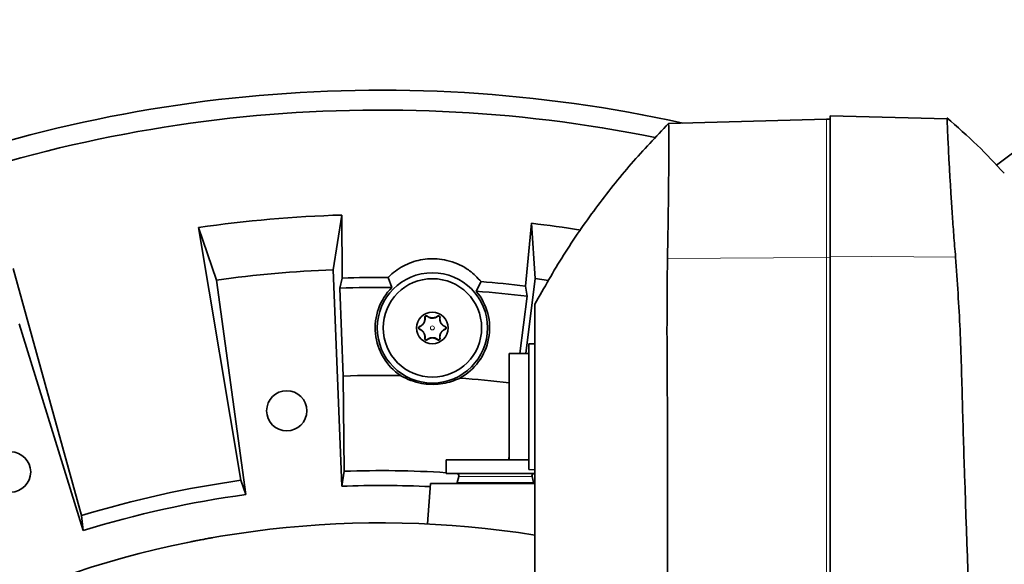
# Model space of a CAD drawing. Header units: millimetres. Extents: x 0 to 14900, y 0 to 10500.
# Tile 37 of 51: x 10900 to 11150, y 7009 to 7147. Entities that reach past the tile are written whole.
import ezdxf

# ---------------------------------------------------------------- set-up
doc = ezdxf.new("R2010")
doc.units = ezdxf.units.MM
doc.header["$LTSCALE"] = 25
doc.styles.add('SLDTEXTSTYLE0', font='TXT', dxfattribs={"width": 0.605})
doc.dimstyles.new('SLDDIMSTYLE2', dxfattribs={"dimtxt": 87.5, "dimasz": 87.5, "dimexe": 0, "dimexo": 0.0625, "dimgap": 21.875, "dimtad": 1, "dimdec": 1, "dimrnd": 1e-09, "dimzin": 12, "dimdsep": 46, "dimtxsty": 'SLDTEXTSTYLE0', "dimsah": 1, "dimcen": 0, "dimadec": 0, "dimazin": 3, "dimtfac": 1, "dimtofl": 0, "dimtmove": 0, "dimatfit": 3, "dimfxl": 1, "dimfrac": 2, "dimtolj": 1, "dimtzin": 12, "dimarcsym": 0})
doc.dimstyles.new('SLDDIMSTYLE3', dxfattribs={"dimtxt": 87.5, "dimasz": 87.5, "dimexe": 0, "dimexo": 0.0625, "dimgap": 21.875, "dimtad": 1, "dimdec": 4, "dimlfac": 25, "dimzin": 12, "dimdsep": 46, "dimtxsty": 'SLDTEXTSTYLE0', "dimsah": 1, "dimcen": 0.09, "dimadec": 1, "dimazin": 3, "dimtfac": 1, "dimtofl": 0, "dimtmove": 0, "dimatfit": 3, "dimfxl": 1, "dimfrac": 2, "dimtolj": 1, "dimtzin": 12, "dimarcsym": 0})

# ---------------------------------------------------------------- blocks, each defined once
blk = doc.blocks.new('_D_6')
at = {"color": 7, "linetype": 'Continuous', "lineweight": 0}
for q in [(12346.23, 7555.67), (10992.18, 6773.9)]:
    blk.add_line((11788.92, 7233.9), q, dxfattribs=at)
at = {"color": 7, "linetype": 'Continuous', "lineweight": 18}
blk.add_solid([(11788.92, 7233.9), (11870.95, 7266.83), (11858.45, 7288.48)], dxfattribs=at)
at = {"color": 7, "linetype": 'Continuous', "lineweight": 18, "insert": (12041.07, 7509.64), "char_height": 87.5, "attachment_point": 1, "rotation": 30, "style": 'SLDTEXTSTYLE0'}
blk.add_mtext('R920', dxfattribs=at)
blk = doc.blocks.new('_D_7')
at = {"color": 7, "linetype": 'Continuous', "lineweight": 0}
blk.add_line((12855.04, 8658.65), (10992.18, 6773.9), dxfattribs=at)
at = {"color": 7, "linetype": 'Continuous', "lineweight": 18}
blk.add_solid([(12855.04, 8658.65), (12784.64, 8605.2), (12802.42, 8587.63)], dxfattribs=at)
at = {"color": 7, "linetype": 'Continuous', "lineweight": 18, "insert": (11717.78, 7668.36), "char_height": 87.5, "attachment_point": 1, "rotation": 45.3346, "style": 'SLDTEXTSTYLE0'}
blk.add_mtext('R2650', dxfattribs=at)
blk = doc.blocks.new('_D_9')
at = {"color": 7, "linetype": 'Continuous', "lineweight": 0}
for p, q in [((8333.2, 7242.75), (8085.14, 7286.49)), ((12310.98, 6773.9), (13944.07, 6773.9))]:
    blk.add_line(p, q, dxfattribs=at)
at = {"color": 7, "linetype": 'Continuous', "lineweight": 18}
blk.add_arc((10992.18, 6773.9), 2914.39, 0, 170, dxfattribs=at)
for points in [[(8122.07, 7279.98), (8150.83, 7363.56), (8126.28, 7368.27)], [(13906.57, 6773.9), (13917.75, 6861.58), (13892.75, 6861.21)]]:
    blk.add_solid(points, dxfattribs=at)
at = {"color": 7, "linetype": 'Continuous', "lineweight": 18, "insert": (11132.17, 9800.4), "char_height": 87.5, "attachment_point": 1, "rotation": 355, "style": 'SLDTEXTSTYLE0'}
blk.add_mtext('170°', dxfattribs=at)

msp = doc.modelspace()

# ---------------------------------------------------------------- linework, layer by layer
at = {"color": 7, "linetype": 'Continuous', "lineweight": 35}
for p, q in [((11148.3329044, 7110.264032), (11179.9148487, 7133.902588)), ((11065.110138, 7120.8271507), (11105.1794306, 7121.876402)), ((11105.1794306, 7121.876402), (11106.1794306, 7121.902588)), ((11106.1794306, 7122.7978443), (11135.8845876, 7122.0199874)), ((11106.1794306, 7122.7978443), (11106.1794306, 7087.0867438)), ((10982.1689054, 7097.5754798), (10980.0088877, 7083.6635892)), ((10982.3132637, 7081.5632897), (10982.1689054, 7097.5754798)), ((10950.3756422, 7081.0710162), (10945.8326656, 7094.3964708)), ((10945.8326656, 7094.3964708), (10956.5562058, 7030.2007289)), ((11030.361814, 7095.471332), (11028.8224507, 7079.5326548)), ((11031.301111, 7081.4241224), (11030.361814, 7095.471332)), ((11106.1794306, 7087.0867438), (11106.1794306, 6826.6065)), ((10916.1487617, 7021.2426142), (10898.737297, 7083.9556789)), ((10980.0088877, 7083.6635892), (10982.1681776, 7028.7059922)), ((10957.7924434, 7026.5733918), (10950.3756422, 7081.0710162)), ((10981.6603716, 7079.0076116), (10982.3132637, 7081.5632897)), ((10994.9064703, 7079.1767095), (10993.9145174, 7081.7165547)), ((11028.8812662, 7062.402588), (11031.301111, 7081.4241224)), ((11031.301111, 7081.4241224), (11034.6896395, 7080.9740489)), ((10981.6603716, 7079.0076116), (10982.5376275, 7056.6799572)), ((11017.5278539, 7080.675967), (11016.3163294, 7078.2332242)), ((11028.8224507, 7079.5326548), (11029.2501163, 7076.9297984)), ((11027.4020217, 7062.402588), (11029.2501163, 7076.9297984)), ((10900.2515423, 7069.9587707), (10916.561329, 7017.4326738)), ((11031.1794306, 7064.902588), (11029.6794306, 7064.8239763)), ((11029.6794306, 7064.8239763), (11029.6794306, 7032.9811996)), ((11029.6794306, 7062.402588), (11024.6794306, 7062.402588)), ((11024.6794306, 7062.402588), (11024.6794306, 7035.402588)), ((10982.7557534, 7032.4928923), (10982.5376275, 7056.6799572)), ((11024.6794306, 7036.6363384), (11024.5602711, 7035.402588)), ((11008.6794306, 7035.402588), (11008.6794306, 7031.902588)), ((11008.6794306, 7035.402588), (11024.6794306, 7035.402588)), ((11024.6794306, 7035.402588), (11029.6794306, 7035.402588)), ((10982.7557534, 7032.4928923), (10982.1681776, 7028.7059922)), ((11008.6794306, 7031.902588), (11031.321026, 7031.902588)), ((11011.8862788, 7031.1472965), (11011.4862454, 7029.6543518)), ((11029.6794306, 7032.9811996), (11031.1794306, 7032.902588)), ((11030.8726157, 7029.6543518), (11030.4725824, 7031.1472965)), ((10956.5562058, 7030.2007289), (10957.7924434, 7026.5733918)), ((11004.6794306, 7029.402588), (11003.9603886, 7019.1198082)), ((11031.2265837, 7029.402588), (11004.6794306, 7029.402588)), ((10916.1487617, 7021.2426142), (10916.561329, 7017.4326738))]:
    msp.add_line(p, q, dxfattribs=at)
at = {"color": 8, "linetype": 'Continuous', "lineweight": 18}
for p, q in [((11105.1794306, 7121.876402), (11105.1794306, 7086.8247974)), ((11064.8479215, 7086.5245657), (11105.1794306, 7086.8247974)), ((11105.1794306, 7086.8247974), (11106.1794306, 7086.8322415)), ((11105.1794306, 7086.8247974), (11105.1794306, 6826.3445537)), ((11106.1794306, 7087.0867438), (11137.9854441, 7086.8499767)), ((11003.3038213, 7071.5411334), (11003.2397151, 7071.5320507)), ((11003.8321878, 7071.846186), (11003.8721068, 7071.8971622)), ((11006.5266733, 7071.846186), (11006.4867544, 7071.8971622)), ((11007.0550399, 7071.5411334), (11007.119146, 7071.5320507)), ((11001.9565785, 7069.2076406), (11001.9323914, 7069.2676995)), ((11001.9565785, 7068.5975354), (11001.9323914, 7068.5374765)), ((11008.4022826, 7069.2076406), (11008.4264698, 7069.2676995)), ((11008.4022826, 7068.5975354), (11008.4264698, 7068.5374765)), ((11003.3038213, 7066.2640425), (11003.2397151, 7066.2731253)), ((11003.8321878, 7065.9589899), (11003.8721068, 7065.9080138)), ((11006.5266733, 7065.9589899), (11006.4867544, 7065.9080138)), ((11007.0550399, 7066.2640425), (11007.119146, 7066.2731253)), ((11011.8862788, 7031.1472965), (11030.4725824, 7031.1472965)), ((11011.4862454, 7029.6543518), (11030.8726157, 7029.6543518))]:
    msp.add_line(p, q, dxfattribs=at)
at = {"color": 7, "linetype": 'Continuous', "lineweight": 35}
for centre, radius in [((11005.1794306, 7068.902588), 14), ((11005.1794306, 7068.902588), 12.5), ((11005.1794306, 7068.902588), 4), ((10968.2116013, 7047.8561299), 5.1), ((10898.1238912, 7032.3180587), 5.1)]:
    msp.add_circle(centre, radius, dxfattribs=at)
at = {"color": 8, "linetype": 'Continuous', "lineweight": 18}
msp.add_circle((11005.1794306, 7068.902588), 0.5, dxfattribs=at)
at = {"color": 7, "linetype": 'Continuous', "lineweight": 18}
for radius in [2650, 920]:
    msp.add_arc((10992.1794306, 6773.902588), radius, 190, 170, dxfattribs=at)
at = {"color": 7, "linetype": 'Continuous', "lineweight": 35}
for centre, radius, start, end in [((10992.1794306, 6773.902588), 355.3711066, 77.554426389, 113.552058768), ((10992.1794306, 6773.902588), 350.3352259, 78.55096978, 114.029950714), ((10992.1794306, 6773.902588), 323.8276572, 91.771473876, 98.228526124), ((10992.1794306, 6773.902588), 323.8276572, 81.003281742, 83.228526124), ((10992.1794306, 6773.902588), 310, 92.25, 97.75), ((10992.1794306, 6773.902588), 307.8188569, 89.677038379, 91.836750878), ((10992.1794306, 6773.902588), 305.2863017, 89.488185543, 91.974595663), ((11005.1794306, 7068.902588), 14.5289809, 134.996761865, 236.402039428), ((11005.1794306, 7068.902588), 14.5289809, 298.551428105, 39.956705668), ((10992.1794306, 6773.902588), 305.2863017, 83.025404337, 85.46528199), ((10992.1794306, 6773.902588), 307.8188569, 83.163249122, 85.276429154), ((10992.1794306, 6773.902588), 282.9416988, 88.995503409, 91.952846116), ((10992.1794306, 6773.902588), 282.9416988, 83.404181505, 85.957964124), ((10992.1794306, 6773.902588), 258.7619586, 86.344044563, 92.087077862), ((11011.3067233, 7031.302588), 0.6, 345, 90), ((11031.0521379, 7031.302588), 0.6, 90, 195), ((10992.1794306, 6773.902588), 258.7619586, 97.912922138, 107.087077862), ((10992.1794306, 6773.902588), 255, 87.202901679, 92.25), ((11011.6794306, 7029.602588), 0.2, 165, 270), ((11030.6794306, 7029.602588), 0.2, 270, 15), ((10992.1794306, 6773.902588), 255, 97.75, 107.25), ((10992.1794306, 6773.902588), 245.5, 80.852896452, 112.38532819)]:
    msp.add_arc(centre, radius, start, end, dxfattribs=at)
for points, knots in [([(11065.1223201, 7120.8144433), (11061.918994, 7117.4527261), (11055.3921537, 7110.6031607), (11046.5388579, 7099.3881062), (11038.288699, 7087.5019835), (11033.550217, 7079.1042125), (11031.1794306, 7074.902588)], [0, 0, 0, 0, 0.2430723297, 0.4952646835, 0.7474677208, 1, 1, 1, 1]), ([(11065.110138, 7120.8271507), (11065.1296933, 7120.69358), (11065.168804, 7120.4264382), (11065.1934274, 7118.3335357), (11065.1981473, 7115.025307), (11065.1791685, 7110.5195792), (11065.1367571, 7104.9343263), (11065.0678892, 7098.8717904), (11064.9791751, 7092.6781609), (11064.8916727, 7088.575761), (11064.8479215, 7086.5245657)], [0, 0, 0, 0, 0.1314265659, 0.26285342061, 0.39427942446, 0.52570550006, 0.6571404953, 0.78857533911, 0.89428791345, 1, 1, 1, 1]), ([(11150.3488457, 7108.1701525), (11148.1036906, 7110.5820963), (11143.4973059, 7115.5306814), (11138.4030539, 7119.975862), (11135.7917438, 7122.2544585)], [0, 0, 0, 0, 0.4874006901, 1, 1, 1, 1]), ([(11137.9854441, 7086.8499767), (11137.8290679, 7088.752124), (11137.5157144, 7092.5637297), (11137.1369107, 7097.9330362), (11136.8204755, 7102.8041642), (11136.5614107, 7107.1061523), (11136.3508618, 7110.8522102), (11136.1790717, 7114.1285197), (11136.0451153, 7116.8736091), (11135.9473281, 7119.075626), (11135.8857807, 7120.7317886), (11135.8569026, 7121.8116621), (11135.8753593, 7121.9505457), (11135.8845876, 7122.0199874)], [0, 0, 0, 0, 0.0956940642, 0.1917559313, 0.2874506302, 0.3747697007, 0.462367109, 0.549685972, 0.6370086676, 0.724609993, 0.8119325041, 0.9059664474, 1, 1, 1, 1]), ([(11017.5278539, 7080.675967), (11016.6099265, 7081.6467048), (11015.0661997, 7083.2792457), (11012.2306422, 7084.9449651), (11009.6337888, 7085.9445248), (11007.0333436, 7086.4428189), (11004.554668, 7086.5182218), (11002.1721614, 7086.2359174), (10999.8868453, 7085.6000596), (10997.7221482, 7084.643644), (10995.7378038, 7083.3792801), (10994.5208692, 7082.3301541), (10993.9479092, 7081.7503456), (10993.9145174, 7081.7165547)], [0, 0, 0, 0, 0.1557395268, 0.2619153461, 0.3680183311, 0.4631649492, 0.5506174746, 0.6380796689, 0.7253659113, 0.8126850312, 0.9035104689, 0.9943766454, 1, 1, 1, 1]), ([(11064.8479215, 7086.5245657), (11064.7884795, 7080.1931905), (11064.6695881, 7067.5296671), (11064.9341394, 7042.2064782), (11064.7698154, 6997.891323), (11064.8704572, 6923.7281419), (11064.8501621, 6862.2265938), (11064.8382222, 6826.0442498)], [0, 0, 0, 0, 0.0729156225, 0.145840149, 0.2916788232, 0.5832833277, 1, 1, 1, 1]), ([(11144.6838828, 6826.3198691), (11144.549318, 6851.306352), (11144.2801896, 6901.2790822), (11142.5607172, 6969.690741), (11140.6373612, 7019.2506129), (11139.6930268, 7049.9868549), (11139.2605632, 7068.4350378), (11138.4104213, 7080.7125666), (11137.9854441, 7086.8499767)], [0, 0, 0, 0, 0.2876477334, 0.5752927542, 0.787631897, 0.8584324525, 0.9292318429, 1, 1, 1, 1]), ([(11031.1794306, 7074.902588), (11031.1794306, 7074.8869627), (11031.1794306, 7074.8550715), (11031.1794306, 7075.0602946), (11031.1794306, 7074.609428), (11031.1794306, 7073.4240436), (11031.1794306, 7071.2528599), (11031.1794306, 7067.8781252), (11031.1794306, 7063.5317469), (11031.1794306, 7058.4142674), (11031.1794306, 7052.5966399), (11031.1794306, 7031.5546984), (11031.1794306, 6977.8888911), (11031.1794306, 6913.7433122), (11031.1794306, 6859.7422517), (11031.1794306, 6836.5147578), (11031.1794306, 6823.2289668), (11031.1794306, 6812.660578), (11031.1794306, 6801.1973084), (11031.1794306, 6788.7762373), (11031.1794306, 6776.0989427), (11031.1794306, 6763.4340496), (11031.1794306, 6750.9349934), (11031.1794306, 6738.6272121), (11031.1794306, 6726.4230498), (11031.1794306, 6714.5914369), (11031.1794306, 6703.2696093), (11031.1794306, 6692.4678453), (11031.1794306, 6682.1187392), (11031.1794306, 6672.4553495), (11031.1794306, 6663.5765828), (11031.1794306, 6655.4894259), (11031.1794306, 6648.150399), (11031.1794306, 6641.7391837), (11031.1794306, 6636.3146141), (11031.1794306, 6631.861279), (11031.1794306, 6628.3625869), (11031.1794306, 6625.9563067), (11031.1794306, 6624.5897777), (11031.1794306, 6624.5166888), (11031.1794306, 6624.48394)], [0, 0, 0, 0, 0.0165413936, 0.0337610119, 0.0424078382, 0.0511979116, 0.0624911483, 0.0741115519, 0.0854047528, 0.0970246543, 0.1083221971, 0.1199473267, 0.2105582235, 0.391780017, 0.4624319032, 0.4977578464, 0.5154208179, 0.5330838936, 0.5541456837, 0.5753534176, 0.597022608, 0.6188515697, 0.6399133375, 0.661121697, 0.6827913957, 0.704620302, 0.7256711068, 0.7468676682, 0.7685248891, 0.7903415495, 0.8114050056, 0.8326151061, 0.8542867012, 0.8761175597, 0.8971676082, 0.9183633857, 0.9400197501, 0.9618355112, 0.9828997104, 1, 1, 1, 1]), ([(11003.2397151, 7071.5320507), (11003.2469977, 7071.4740211), (11003.2616043, 7071.3576302), (11003.2650265, 7071.1728397), (11003.2544088, 7071.0112309), (11003.2354152, 7070.8760119), (11003.2115414, 7070.7512483), (11003.1723767, 7070.6009822), (11003.1203676, 7070.4548158), (11003.0693103, 7070.3376271), (11003.0263782, 7070.2502345), (11002.9783269, 7070.1630595), (11002.9130904, 7070.0571032), (11002.8271295, 7069.9360338), (11002.7283283, 7069.8184811), (11002.6339949, 7069.7207315), (11002.5463278, 7069.6397372), (11002.4562384, 7069.5654491), (11002.3600636, 7069.4946185), (11002.2583331, 7069.428504), (11002.1148881, 7069.3460496), (11002.0055445, 7069.2991058), (11001.9323914, 7069.2676995)], [0, 0, 0, 0, 0.0715706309, 0.1435505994, 0.2172613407, 0.2545180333, 0.2919250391, 0.3514415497, 0.4121427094, 0.4418710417, 0.4718435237, 0.5026470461, 0.5337582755, 0.5868010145, 0.6411743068, 0.6818864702, 0.7229296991, 0.7647937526, 0.8068631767, 0.8547536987, 0.9028272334, 1, 1, 1, 1]), ([(11003.3038213, 7071.5411334), (11003.3114319, 7071.4781146), (11003.326709, 7071.3516142), (11003.3284407, 7071.1546341), (11003.3127825, 7070.9517281), (11003.2741165, 7070.7317043), (11003.2184016, 7070.5384919), (11003.1549233, 7070.3754148), (11003.0992654, 7070.2548737), (11003.0361815, 7070.137736), (11002.9662806, 7070.0249731), (11002.8890072, 7069.9158849), (11002.8017824, 7069.8076115), (11002.7045546, 7069.7018594), (11002.5971709, 7069.5999677), (11002.4836073, 7069.5059502), (11002.3405507, 7069.4033008), (11002.1659302, 7069.2982082), (11002.0266239, 7069.2379429), (11001.9565785, 7069.2076406)], [0, 0, 0, 0, 0.0695628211, 0.1396365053, 0.2115855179, 0.2843413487, 0.3701109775, 0.4135744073, 0.4576483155, 0.5004904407, 0.5436769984, 0.5873885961, 0.6317988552, 0.681395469, 0.7313832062, 0.7824454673, 0.8338166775, 0.9164404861, 1, 1, 1, 1]), ([(11003.8721068, 7071.8971622), (11003.852661, 7071.9110669), (11003.8132513, 7071.9392469), (11003.7481735, 7071.9655776), (11003.6836245, 7071.9799964), (11003.6265458, 7071.9838312), (11003.5702349, 7071.9794241), (11003.5172046, 7071.967873), (11003.4643929, 7071.9482748), (11003.4165138, 7071.9221337), (11003.3741605, 7071.8908031), (11003.3383868, 7071.8565209), (11003.3076, 7071.8185338), (11003.2790597, 7071.7728493), (11003.2554132, 7071.7190926), (11003.2395601, 7071.6573181), (11003.2332869, 7071.5939124), (11003.2375581, 7071.5528089), (11003.2397151, 7071.5320507)], [0, 0, 0, 0, 0.0885861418, 0.1795326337, 0.2423999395, 0.306789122, 0.3587859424, 0.4121874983, 0.4642474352, 0.5182091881, 0.56475533, 0.6126162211, 0.6601364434, 0.7087086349, 0.7766638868, 0.8465726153, 0.922515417, 1, 1, 1, 1]), ([(11003.8321878, 7071.846186), (11003.8163183, 7071.8574671), (11003.7843144, 7071.8802175), (11003.7271842, 7071.9037465), (11003.6672585, 7071.916564), (11003.6060635, 7071.9178811), (11003.5497749, 7071.9089454), (11003.4969774, 7071.8908848), (11003.4512462, 7071.8664212), (11003.4105634, 7071.835625), (11003.3762986, 7071.8004791), (11003.3477102, 7071.7607165), (11003.3252241, 7071.7171615), (11003.3094638, 7071.6702336), (11003.2983873, 7071.6105195), (11003.301736, 7071.5677598), (11003.3038213, 7071.5411334)], [0, 0, 0, 0, 0.0794047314, 0.1601346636, 0.2437650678, 0.3159148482, 0.3907637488, 0.4542619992, 0.5198766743, 0.5792442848, 0.6403150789, 0.7002182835, 0.7616470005, 0.8258370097, 0.8915493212, 1, 1, 1, 1]), ([(11006.5266733, 7071.846186), (11006.3217956, 7071.712434), (11005.9802474, 7071.4894582), (11005.3644378, 7071.3633554), (11004.8286793, 7071.3859119), (11004.2916665, 7071.5366427), (11003.9991259, 7071.7337225), (11003.8321878, 7071.846186)], [0, 0, 0, 0, 0.26399829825, 0.44010726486, 0.61703614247, 0.78146194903, 1, 1, 1, 1]), ([(11006.4867544, 7071.8971622), (11006.3147274, 7071.7799614), (11006.0527668, 7071.6014894), (11005.5868526, 7071.4687424), (11005.2073911, 7071.4290438), (11004.808891, 7071.4600129), (11004.3197214, 7071.5927435), (11004.0462779, 7071.7787099), (11003.8721068, 7071.8971622)], [0, 0, 0, 0, 0.24980736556, 0.38040379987, 0.49160505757, 0.60309321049, 0.7471883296, 1, 1, 1, 1]), ([(11007.119146, 7071.5320507), (11007.1214976, 7071.5565428), (11007.1262678, 7071.6062253), (11007.1156966, 7071.677258), (11007.0949361, 7071.7408347), (11007.0692817, 7071.7916572), (11007.0369726, 7071.8376899), (11007.0002032, 7071.8773263), (11006.9567105, 7071.9126866), (11006.9101173, 7071.9405538), (11006.8618508, 7071.9611032), (11006.8142559, 7071.9745671), (11006.7659424, 7071.9818804), (11006.7119722, 7071.9833631), (11006.653451, 7071.9764873), (11006.5926064, 7071.9589359), (11006.5357534, 7071.9327599), (11006.5031901, 7071.9091027), (11006.4867544, 7071.8971622)], [0, 0, 0, 0, 0.0911364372, 0.1848714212, 0.2471605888, 0.3109607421, 0.3626486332, 0.4157365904, 0.4674855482, 0.5211098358, 0.5675724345, 0.6153354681, 0.662988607, 0.7116910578, 0.7801179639, 0.8505111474, 0.9245485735, 1, 1, 1, 1]), ([(11007.0550399, 7071.5411334), (11007.0567546, 7071.5581359), (11007.0602228, 7071.5925262), (11007.0547741, 7071.6471162), (11007.0397362, 7071.7035775), (11007.0140455, 7071.7570527), (11006.9794442, 7071.8047742), (11006.9399802, 7071.8430817), (11006.8956683, 7071.8736963), (11006.8500767, 7071.8956017), (11006.8022429, 7071.9101246), (11006.7539923, 7071.9172449), (11006.7050835, 7071.9171366), (11006.6561279, 7071.9097437), (11006.6081957, 7071.8947146), (11006.5641146, 7071.8734665), (11006.5386788, 7071.8549335), (11006.5266733, 7071.846186)], [0, 0, 0, 0, 0.0697615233, 0.1411043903, 0.2177353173, 0.2971109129, 0.3657565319, 0.4368866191, 0.4983744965, 0.5618064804, 0.6208627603, 0.6815370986, 0.7425290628, 0.8050279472, 0.8713837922, 0.9392940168, 1, 1, 1, 1]), ([(11008.4022826, 7069.2076406), (11008.3444694, 7069.2322996), (11008.2284273, 7069.281795), (11008.0586185, 7069.3775551), (11007.8923268, 7069.4909093), (11007.7537967, 7069.6062468), (11007.6422581, 7069.7148068), (11007.5550617, 7069.8103117), (11007.4720322, 7069.9130352), (11007.3694026, 7070.0572894), (11007.279499, 7070.21214), (11007.2048121, 7070.3733105), (11007.1422818, 7070.5334955), (11007.083907, 7070.7336712), (11007.0481638, 7070.9396612), (11007.033374, 7071.1141804), (11007.0308777, 7071.2576738), (11007.0371469, 7071.4004823), (11007.0490676, 7071.4941866), (11007.0550399, 7071.5411334)], [0, 0, 0, 0, 0.0688863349, 0.1382680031, 0.2094618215, 0.2814320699, 0.3243232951, 0.3674592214, 0.4110194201, 0.4551901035, 0.5414507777, 0.5851512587, 0.6296750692, 0.7117031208, 0.7945752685, 0.8453405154, 0.896357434, 0.9480741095, 1, 1, 1, 1]), ([(11008.4264698, 7069.2676995), (11008.3798658, 7069.2871614), (11008.2864654, 7069.3261656), (11008.1468629, 7069.4001386), (11008.0072725, 7069.4874272), (11007.8677783, 7069.5913195), (11007.7526831, 7069.6932525), (11007.661974, 7069.785517), (11007.5801187, 7069.877055), (11007.4864796, 7069.9964174), (11007.3881126, 7070.1466169), (11007.3019731, 7070.3070172), (11007.2402149, 7070.4505021), (11007.1966036, 7070.5745539), (11007.1661275, 7070.6780655), (11007.1414186, 7070.7811231), (11007.1179239, 7070.9065568), (11007.1004592, 7071.0521735), (11007.0940051, 7071.216242), (11007.0992775, 7071.376871), (11007.1125127, 7071.4802422), (11007.119146, 7071.5320507)], [0, 0, 0, 0, 0.0618761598, 0.1240077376, 0.187142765, 0.2507589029, 0.3153385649, 0.3481464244, 0.3811487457, 0.4359266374, 0.4922077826, 0.5470402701, 0.6035683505, 0.639041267, 0.6748023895, 0.7113046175, 0.7480000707, 0.8099144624, 0.8723482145, 0.9360223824, 1, 1, 1, 1]), ([(11001.9323914, 7069.2676995), (11001.9124833, 7069.258758), (11001.8722376, 7069.2406822), (11001.8195838, 7069.2017086), (11001.7746517, 7069.1561077), (11001.7407914, 7069.108956), (11001.7145937, 7069.0580822), (11001.6963981, 7069.0062794), (11001.6853153, 7068.9501988), (11001.6826431, 7068.8949252), (11001.6874819, 7068.8417767), (11001.6983179, 7068.7931392), (11001.7149119, 7068.7470131), (11001.7390519, 7068.6992337), (11001.7724138, 7068.6515664), (11001.8178, 7068.6049394), (11001.8714665, 7068.5649264), (11001.9119233, 7068.5466984), (11001.9323914, 7068.5374765)], [0, 0, 0, 0, 0.0809781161, 0.1637032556, 0.2283247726, 0.2945023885, 0.3474451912, 0.4018071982, 0.4548191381, 0.5098124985, 0.5566451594, 0.6048368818, 0.6520065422, 0.700236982, 0.7668698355, 0.8354203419, 0.9167351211, 1, 1, 1, 1]), ([(11001.9565785, 7069.2076406), (11001.9361615, 7069.1981162), (11001.8979463, 7069.1802891), (11001.8477705, 7069.1393364), (11001.8081721, 7069.0930771), (11001.7779764, 7069.0403207), (11001.758985, 7068.9870134), (11001.7495405, 7068.9324236), (11001.7489857, 7068.8808432), (11001.7563343, 7068.8305859), (11001.770574, 7068.7837029), (11001.791596, 7068.7395123), (11001.8189475, 7068.6987417), (11001.8525483, 7068.6622174), (11001.8977446, 7068.6252379), (11001.934517, 7068.6079233), (11001.9565785, 7068.5975354)], [0, 0, 0, 0, 0.0917187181, 0.1716730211, 0.2545026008, 0.3259360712, 0.4000273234, 0.4630813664, 0.5282154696, 0.5874794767, 0.6484276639, 0.708513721, 0.7701201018, 0.8347151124, 0.9008374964, 1, 1, 1, 1]), ([(11001.9323914, 7068.5374765), (11001.9789954, 7068.5180146), (11002.0723958, 7068.4790104), (11002.2119982, 7068.4050373), (11002.3515887, 7068.3177487), (11002.4910828, 7068.2138564), (11002.606178, 7068.1119234), (11002.6968872, 7068.0196589), (11002.7787424, 7067.9281209), (11002.8723815, 7067.8087585), (11002.9707486, 7067.6585591), (11003.056888, 7067.4981587), (11003.1186462, 7067.3546738), (11003.1622575, 7067.2306221), (11003.1927336, 7067.1271104), (11003.2174425, 7067.0240528), (11003.2409372, 7066.8986191), (11003.2584019, 7066.7530024), (11003.2648561, 7066.588934), (11003.2595837, 7066.428305), (11003.2463485, 7066.3249337), (11003.2397151, 7066.2731253)], [0, 0, 0, 0, 0.0618761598, 0.1240077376, 0.187142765, 0.2507589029, 0.3153385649, 0.3481464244, 0.3811487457, 0.4359266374, 0.4922077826, 0.5470402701, 0.6035683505, 0.639041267, 0.6748023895, 0.7113046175, 0.7480000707, 0.8099144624, 0.8723482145, 0.9360223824, 1, 1, 1, 1]), ([(11001.9565785, 7068.5975354), (11002.0143917, 7068.5728763), (11002.1304339, 7068.5233809), (11002.3002426, 7068.4276208), (11002.4665343, 7068.3142666), (11002.6050645, 7068.1989291), (11002.716603, 7068.0903692), (11002.8037994, 7067.9948642), (11002.886829, 7067.8921408), (11002.9894585, 7067.7478866), (11003.0793622, 7067.5930359), (11003.1540491, 7067.4318654), (11003.2165794, 7067.2716805), (11003.2749542, 7067.0715048), (11003.3106973, 7066.8655148), (11003.3254872, 7066.6909956), (11003.3279835, 7066.5475021), (11003.3217142, 7066.4046937), (11003.3097936, 7066.3109893), (11003.3038213, 7066.2640425)], [0, 0, 0, 0, 0.0688863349, 0.1382680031, 0.2094618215, 0.2814320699, 0.3243232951, 0.3674592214, 0.4110194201, 0.4551901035, 0.5414507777, 0.5851512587, 0.6296750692, 0.7117031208, 0.7945752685, 0.8453405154, 0.896357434, 0.9480741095, 1, 1, 1, 1]), ([(11007.0550399, 7066.2640425), (11007.0474291, 7066.3270609), (11007.0321516, 7066.4535605), (11007.0304226, 7066.6505468), (11007.0460706, 7066.8534285), (11007.0775598, 7067.0325047), (11007.11658, 7067.1839348), (11007.1561094, 7067.3068761), (11007.2039442, 7067.4297727), (11007.2779608, 7067.5901075), (11007.3674365, 7067.7447306), (11007.4698506, 7067.8892816), (11007.5570798, 7067.9975673), (11007.6543063, 7068.1033157), (11007.7616903, 7068.2052084), (11007.8752538, 7068.2992256), (11008.0183104, 7068.4018752), (11008.1929309, 7068.5069677), (11008.3322373, 7068.567233), (11008.4022826, 7068.5975354)], [0, 0, 0, 0, 0.0695644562, 0.1396397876, 0.2115904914, 0.2843480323, 0.3271425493, 0.3701823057, 0.4136467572, 0.4577217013, 0.5436662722, 0.5873788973, 0.6317902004, 0.68138798, 0.7313768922, 0.7824403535, 0.8338127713, 0.916438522, 1, 1, 1, 1]), ([(11007.119146, 7066.2731253), (11007.1118635, 7066.3311548), (11007.0972568, 7066.4475458), (11007.0938347, 7066.6323363), (11007.1044523, 7066.793945), (11007.1234459, 7066.9291641), (11007.1473198, 7067.0539277), (11007.1864844, 7067.2041937), (11007.2384936, 7067.3503601), (11007.2895509, 7067.4675488), (11007.3324829, 7067.5549414), (11007.3805343, 7067.6421164), (11007.4457708, 7067.7480727), (11007.5317316, 7067.8691422), (11007.6305329, 7067.9866949), (11007.7248662, 7068.0844444), (11007.8125333, 7068.1654388), (11007.9026228, 7068.2397268), (11007.9987976, 7068.3105575), (11008.100528, 7068.3766719), (11008.2439731, 7068.4591264), (11008.3533167, 7068.5060701), (11008.4264698, 7068.5374765)], [0, 0, 0, 0, 0.0715706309, 0.1435505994, 0.2172613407, 0.2545180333, 0.2919250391, 0.3514415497, 0.4121427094, 0.4418710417, 0.4718435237, 0.5026470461, 0.5337582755, 0.5868010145, 0.6411743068, 0.6818864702, 0.7229296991, 0.7647937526, 0.8068631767, 0.8547536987, 0.9028272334, 1, 1, 1, 1]), ([(11008.4022826, 7068.5975354), (11008.4226997, 7068.6070597), (11008.4609149, 7068.6248868), (11008.5110906, 7068.6658396), (11008.5506891, 7068.7120989), (11008.5808847, 7068.7648552), (11008.5998762, 7068.8181625), (11008.6093206, 7068.8727523), (11008.6098755, 7068.9243327), (11008.6025268, 7068.97459), (11008.5882872, 7069.021473), (11008.5672652, 7069.0656636), (11008.5399136, 7069.1064343), (11008.5063129, 7069.1429585), (11008.4611166, 7069.179938), (11008.4243442, 7069.1972526), (11008.4022826, 7069.2076406)], [0, 0, 0, 0, 0.0917187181, 0.1716730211, 0.2545026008, 0.3259360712, 0.4000273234, 0.4630813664, 0.5282154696, 0.5874794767, 0.6484276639, 0.708513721, 0.7701201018, 0.8347151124, 0.9008374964, 1, 1, 1, 1]), ([(11008.4264698, 7068.5374765), (11008.4463779, 7068.5464179), (11008.4866236, 7068.5644937), (11008.5392773, 7068.6034673), (11008.5842095, 7068.6490682), (11008.6180697, 7068.69622), (11008.6442674, 7068.7470937), (11008.662463, 7068.7988965), (11008.6735459, 7068.8549771), (11008.6762181, 7068.9102507), (11008.6713793, 7068.9633992), (11008.6605433, 7069.0120367), (11008.6439493, 7069.0581628), (11008.6198093, 7069.1059423), (11008.5864474, 7069.1536095), (11008.5410611, 7069.2002365), (11008.4873946, 7069.2402495), (11008.4469379, 7069.2584775), (11008.4264698, 7069.2676995)], [0, 0, 0, 0, 0.0809781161, 0.1637032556, 0.2283247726, 0.2945023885, 0.3474451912, 0.4018071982, 0.454819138, 0.5098124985, 0.5566451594, 0.6048368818, 0.6520065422, 0.700236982, 0.7668698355, 0.8354203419, 0.9167351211, 1, 1, 1, 1]), ([(11003.2397151, 7066.2731253), (11003.2373636, 7066.2486331), (11003.2325934, 7066.1989506), (11003.2431646, 7066.1279179), (11003.263925, 7066.0643412), (11003.2895794, 7066.0135187), (11003.3218886, 7065.967486), (11003.358658, 7065.9278496), (11003.4021506, 7065.8924893), (11003.4487439, 7065.8646221), (11003.4970103, 7065.8440728), (11003.5446053, 7065.8306088), (11003.5929187, 7065.8232955), (11003.646889, 7065.8218129), (11003.7054102, 7065.8286886), (11003.7662548, 7065.8462401), (11003.8231078, 7065.872416), (11003.8556711, 7065.8960733), (11003.8721068, 7065.9080138)], [0, 0, 0, 0, 0.0911364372, 0.1848714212, 0.2471605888, 0.3109607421, 0.3626486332, 0.4157365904, 0.4674855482, 0.5211098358, 0.5675724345, 0.6153354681, 0.662988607, 0.7116910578, 0.7801179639, 0.8505111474, 0.9245485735, 1, 1, 1, 1]), ([(11003.3038213, 7066.2640425), (11003.3021066, 7066.2470401), (11003.2986384, 7066.2126498), (11003.3040871, 7066.1580597), (11003.3191249, 7066.1015984), (11003.3448157, 7066.0481232), (11003.379417, 7066.0004017), (11003.4188809, 7065.9620942), (11003.4631929, 7065.9314796), (11003.5087844, 7065.9095742), (11003.5566183, 7065.8950513), (11003.6048689, 7065.887931), (11003.6537777, 7065.8880393), (11003.7027332, 7065.8954322), (11003.7506655, 7065.9104613), (11003.7947466, 7065.9317095), (11003.8201823, 7065.9502425), (11003.8321878, 7065.9589899)], [0, 0, 0, 0, 0.06976152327, 0.14110439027, 0.21773531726, 0.29711091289, 0.36575653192, 0.43688661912, 0.49837449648, 0.56180648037, 0.62086276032, 0.68153709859, 0.74252906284, 0.80502794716, 0.87138379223, 0.93929401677, 1, 1, 1, 1]), ([(11003.8321878, 7065.9589899), (11004.0370655, 7066.0927419), (11004.3786138, 7066.3157177), (11004.9944234, 7066.4418205), (11005.5301818, 7066.419264), (11006.0671947, 7066.2685333), (11006.3597353, 7066.0714534), (11006.5266733, 7065.9589899)], [0, 0, 0, 0, 0.2639982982, 0.4401072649, 0.6170361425, 0.781461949, 1, 1, 1, 1]), ([(11003.8721068, 7065.9080138), (11004.0441337, 7066.0252145), (11004.3060944, 7066.2036866), (11004.7720085, 7066.3364335), (11005.1514701, 7066.3761321), (11005.5499701, 7066.345163), (11006.0391398, 7066.2124325), (11006.3125832, 7066.026466), (11006.4867544, 7065.9080138)], [0, 0, 0, 0, 0.2498073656, 0.3804037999, 0.4916050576, 0.6030932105, 0.7471883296, 1, 1, 1, 1]), ([(11006.4867544, 7065.9080138), (11006.5062002, 7065.894109), (11006.5456098, 7065.8659291), (11006.6106877, 7065.8395983), (11006.6752366, 7065.8251796), (11006.7323154, 7065.8213447), (11006.7886263, 7065.8257519), (11006.8416566, 7065.8373029), (11006.8944682, 7065.8569011), (11006.9423473, 7065.8830423), (11006.9847006, 7065.9143728), (11007.0204743, 7065.948655), (11007.0512611, 7065.9866421), (11007.0798014, 7066.0323267), (11007.1034479, 7066.0860833), (11007.1193011, 7066.1478578), (11007.1255743, 7066.2112635), (11007.1213031, 7066.252367), (11007.119146, 7066.2731253)], [0, 0, 0, 0, 0.0885861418, 0.1795326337, 0.2423999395, 0.306789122, 0.3587859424, 0.4121874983, 0.4642474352, 0.5182091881, 0.56475533, 0.6126162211, 0.6601364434, 0.7087086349, 0.7766638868, 0.8465726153, 0.922515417, 1, 1, 1, 1]), ([(11006.5266733, 7065.9589899), (11006.5425429, 7065.9477088), (11006.5745468, 7065.9249584), (11006.6316769, 7065.9014294), (11006.6916026, 7065.888612), (11006.7527977, 7065.8872948), (11006.8090862, 7065.8962305), (11006.8618837, 7065.9142911), (11006.907615, 7065.9387548), (11006.9482978, 7065.969551), (11006.9825625, 7066.0046969), (11007.011151, 7066.0444595), (11007.0336371, 7066.0880145), (11007.0493973, 7066.1349424), (11007.0604738, 7066.1946565), (11007.0571251, 7066.2374162), (11007.0550399, 7066.2640425)], [0, 0, 0, 0, 0.0794047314, 0.1601346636, 0.2437650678, 0.3159148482, 0.3907637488, 0.4542619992, 0.5198766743, 0.5792442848, 0.6403150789, 0.7002182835, 0.7616470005, 0.8258370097, 0.8915493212, 1, 1, 1, 1]), ([(10997.1396461, 7056.8008049), (10997.1623136, 7056.7873917), (10997.9705379, 7056.3091343), (10999.6760843, 7055.5016436), (11002.2768752, 7054.7775446), (11004.8418015, 7054.5205997), (11007.2284168, 7054.6376169), (11009.500594, 7055.103035), (11011.1013672, 7055.663773), (11011.9455784, 7056.0575082), (11012.123519, 7056.1404987)], [0, 0, 0, 0, 0.0051946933, 0.1852197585, 0.3651123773, 0.5184592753, 0.6718114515, 0.8165432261, 0.9613314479, 1, 1, 1, 1]), ([(10949.3233363, 7015.6330271), (10948.9309346, 7015.5628634), (10948.1321985, 7015.4200449), (10947.0425798, 7015.21829), (10945.828957, 7014.9885964), (10944.9063043, 7014.8086013), (10944.321692, 7014.6927925), (10944.016531, 7014.6319242), (10943.8650872, 7014.6015112), (10943.7885838, 7014.5861478)], [0, 0, 0, 0, 0.1636767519, 0.3331649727, 0.5011703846, 0.7516143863, 0.8358128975, 0.9170593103, 1, 1, 1, 1])]:
    msp.add_open_spline(points, degree=3, knots=knots, dxfattribs=at)

# ---------------------------------------------------------------- dimensions: what is measured, and where the dimension line sits
at = {"color": 7, "linetype": 'Continuous', "lineweight": 18}
dim = msp.add_angular_dim_2l(base=(11246.1849076, 9677.198475), line1=((12260.9783047, 6773.902588), (9723.3805564, 6773.902588)), line2=((10086.1562978, 6933.6589114), (8382.4388851, 7234.0702588)), dimstyle='SLDDIMSTYLE3', dxfattribs=at)
dim.commit()
dim.dimension.update_dxf_attribs({"geometry": '_D_9', "text_midpoint": (11246.1849076, 9677.198475), "dimtype": 162})
for mpoint, picture, middle in [((12855.0361043, 8658.6479323), '_D_7', (11923.6080174, 7716.2755102)), ((11788.9228021, 7233.902588), '_D_6', (12223.2038525, 7484.634975))]:
    dim = msp.add_radius_dim(center=(10992.1794306, 6773.902588), mpoint=mpoint, dimstyle='SLDDIMSTYLE2', dxfattribs=at)
    dim.commit()
    dim.dimension.update_dxf_attribs({"geometry": picture, "text_midpoint": middle, "dimtype": 164})

doc.saveas('drawing.dxf')
